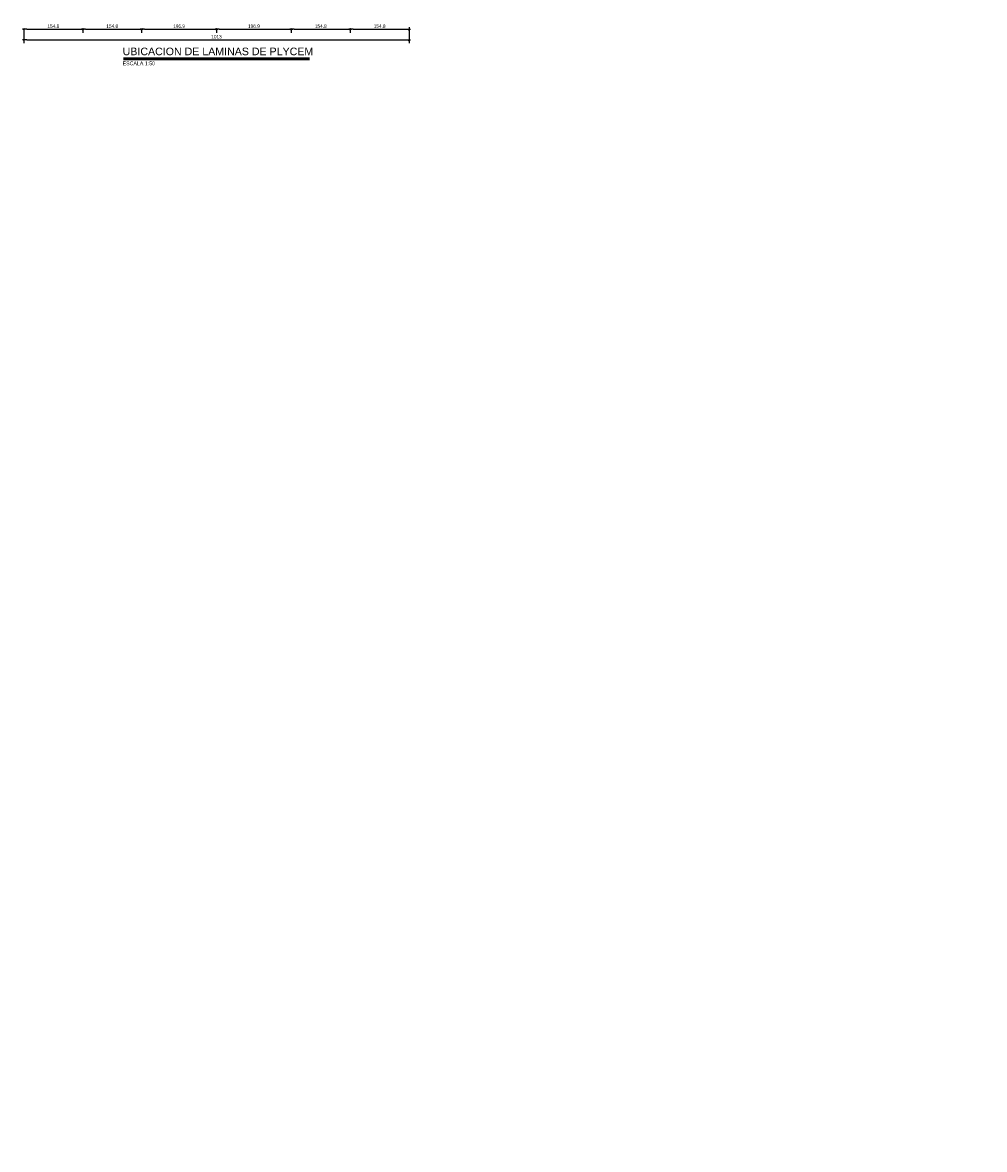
# Model space of a CAD drawing. Header units: millimetres. Extents: x 19442 to 19711, y 4351 to 4752.
# Tile 2 of 256: x 19444 to 19469, y 4486 to 4515. Entities that reach past the tile are written whole.
import ezdxf
from ezdxf.enums import TextEntityAlignment as Align

# ---------------------------------------------------------------- set-up
doc = ezdxf.new("R2010")
doc.units = ezdxf.units.MM
for name, color, linetype in [('0 @ 0.5', 7, 'Continuous'), ('cotas', 1, 'Continuous'), ('cotas @ 500', 1, 'Continuous'), ('TEXTOS TITULOS @ 0.5', 3, 'Continuous')]:
    doc.layers.add(name, color=color, linetype=linetype)
doc.styles.add('century gothic', font='GOTHIC.TTF')
doc.styles.add('NOTAS', font='GOTHIC.TTF')
doc.styles.add('SMCtitulos', font='sanss___.ttf')
doc.dimstyles.new('ANOTATIVE 100 SMCONSTRUCCIONES', dxfattribs={"dimscale": 0, "dimtxt": 0.18, "dimasz": 0.15, "dimexe": 0.18, "dimexo": 0.09, "dimgap": 0.1, "dimtad": 1, "dimzin": 0, "dimdsep": 46, "dimtxsty": 'century gothic', "dimblk1": 'FLECHA1', "dimblk2": 'FLECHA1', "dimsah": 1, "dimcen": 0.18, "dimdle": 0.075, "dimclrd": 1, "dimclre": 1, "dimclrt": 2, "dimaunit": 1, "dimadec": 0, "dimazin": 0, "dimtfac": 0.75, "dimtix": 1, "dimtmove": 2, "dimatfit": 3, "dimfxl": 0.09, "dimtvp": 1.5, "dimtfill": 1, "dimtolj": 1, "dimtzin": 0, "dimarcsym": 0})
doc.dimstyles.new('ANOTATIVE CM SMCONSTRUCCIONES', dxfattribs={"dimscale": 0, "dimtxt": 0.18, "dimasz": 0.15, "dimexe": 0.18, "dimexo": 0.18, "dimgap": 0.07, "dimtad": 1, "dimdec": 1, "dimlfac": 100, "dimdsep": 46, "dimtxsty": 'century gothic', "dimblk1": 'FLECHA1', "dimblk2": 'FLECHA1', "dimsah": 1, "dimcen": 0.18, "dimdle": 0.075, "dimclrd": 1, "dimclre": 1, "dimclrt": 2, "dimaunit": 1, "dimadec": 0, "dimazin": 2, "dimtfac": 0.75, "dimtdec": 1, "dimtix": 1, "dimtmove": 2, "dimatfit": 3, "dimfxl": 0.09, "dimtvp": 1.5, "dimtfill": 1, "dimtolj": 1, "dimtzin": 0, "dimarcsym": 0})

# ---------------------------------------------------------------- blocks, each defined once
blk = doc.blocks.new('FLECHA1')
at = {"color": 4}
blk.add_line((-0.24618, -0.24808), (0.24808, 0.25), dxfattribs=at)
at = {"color": 1}
blk.add_line((-1, 0), (0.49616, 0), dxfattribs=at)
blk = doc.blocks.new('*D454')
at = {"layer": 'cotas', "color": 1, "lineweight": -2, "transparency": 16777216}
for p, q in [((19614.326, 4625.845), (19614.326, 4700.845)), ((19570.984, 4550.845), (19524.326, 4550.845)), ((19614.326, 4548.43), (19614.326, 4550.845)), ((19570.534, 4548.43), (19524.326, 4548.43)), ((19614.326, 4473.43), (19614.326, 4398.43))]:
    blk.add_line(p, q, dxfattribs=at)
at = {"layer": 'Defpoints', "color": 0, "transparency": 16777216}
for p in [(19614.326, 4550.845), (19615.984, 4550.845), (19615.534, 4548.43)]:
    blk.add_point(p, dxfattribs=at)
at = {"layer": 'cotas', "color": 1, "lineweight": -2, "transparency": 16777216, "xscale": 75, "yscale": 75, "zscale": 75}
for p, rotation in [((19614.326, 4550.845), 270), ((19614.326, 4548.43), 90)]:
    blk.add_blockref('FLECHA1', p, dxfattribs=dict(at, rotation=rotation))
at = {"layer": 'cotas', "color": 2, "transparency": 16777216, "insert": (19517.338, 4549.637), "char_height": 90, "attachment_point": 5, "rotation": 90, "style": 'century gothic', "bg_fill": 3, "box_fill_scale": 1.1, "bg_fill_color": 256, "bg_fill_true_color": 13158600, "bg_fill_transparency": 0}
blk.add_mtext('\\A1;2.42', dxfattribs=at)
blk = doc.blocks.new('*U16')
at = {"color": 2}
blk.add_line((0, 0.052), (9.788, 0.052), dxfattribs=at)
at = {"color": 250}
blk.add_line((0, 0), (9.788, 0), dxfattribs=at)
at = {"color": 7}
blk.add_line((0, -0.047), (9.788, -0.047), dxfattribs=at)
at = {"color": 0, "linetype": 'ByBlock', "lineweight": -2, "style": 'NOTAS'}
for tag, p in [('1TITLE', (0.027, 1.014)), ('2TITLE', (-0.043, 0.181))]:
    blk.add_attdef(tag, p, '', height=0.3, dxfattribs=at)
blk.add_attdef('SCALE', text='', height=0.18, dxfattribs=at).set_placement((-0.043, -0.148), align=Align.TOP_LEFT)
blk = doc.blocks.new('*D404')
at = {"color": 1, "lineweight": -2, "transparency": 16777216}
for p, q in [((19447.204, 4515.089), (19447.204, 4515.005)), ((19447.279, 4515.095), (19449.098, 4515.095)), ((19449.173, 4515.099), (19449.173, 4515.005))]:
    blk.add_line(p, q, dxfattribs=at)
at = {"layer": 'Defpoints', "color": 0, "transparency": 16777216}
for p in [(19447.204, 4515.179), (19449.173, 4515.189), (19449.173, 4515.095)]:
    blk.add_point(p, dxfattribs=at)
at = {"color": 1, "lineweight": -2, "transparency": 16777216, "xscale": 0.075, "yscale": 0.075, "zscale": 0.075, "rotation": 180}
blk.add_blockref('FLECHA1', (19447.204, 4515.095), dxfattribs=at)
at = {"color": 1, "lineweight": -2, "transparency": 16777216, "xscale": 0.075, "yscale": 0.075, "zscale": 0.075}
blk.add_blockref('FLECHA1', (19449.173, 4515.095), dxfattribs=at)
at = {"color": 2, "transparency": 16777216, "insert": (19448.189, 4515.177), "char_height": 0.09, "attachment_point": 5, "style": 'century gothic', "bg_fill": 3, "box_fill_scale": 1.1, "bg_fill_color": 256, "bg_fill_true_color": 13158600, "bg_fill_transparency": 0}
blk.add_mtext('\\A1;196.9', dxfattribs=at)
blk = doc.blocks.new('*D405')
at = {"color": 1, "lineweight": -2, "transparency": 16777216}
for p, q in [((19449.173, 4515.099), (19449.173, 4515.005)), ((19449.248, 4515.095), (19451.067, 4515.095))]:
    blk.add_line(p, q, dxfattribs=at)
at = {"layer": 'Defpoints', "color": 0, "transparency": 16777216}
for p in [(19449.173, 4515.189), (19451.142, 4515.095), (19451.142, 4515.095)]:
    blk.add_point(p, dxfattribs=at)
at = {"color": 1, "lineweight": -2, "transparency": 16777216, "xscale": 0.075, "yscale": 0.075, "zscale": 0.075, "rotation": 180}
blk.add_blockref('FLECHA1', (19449.173, 4515.095), dxfattribs=at)
at = {"color": 1, "lineweight": -2, "transparency": 16777216, "xscale": 0.075, "yscale": 0.075, "zscale": 0.075}
blk.add_blockref('FLECHA1', (19451.142, 4515.095), dxfattribs=at)
at = {"color": 2, "transparency": 16777216, "insert": (19450.157, 4515.177), "char_height": 0.09, "attachment_point": 5, "style": 'century gothic', "bg_fill": 3, "box_fill_scale": 1.1, "bg_fill_color": 256, "bg_fill_true_color": 13158600, "bg_fill_transparency": 0}
blk.add_mtext('\\A1;196.9', dxfattribs=at)
blk = doc.blocks.new('*D406')
at = {"color": 1, "lineweight": -2, "transparency": 16777216}
for p, q in [((19452.69, 4515.117), (19452.69, 4515.005)), ((19452.765, 4515.095), (19454.163, 4515.095)), ((19454.238, 4515.149), (19454.238, 4515.005))]:
    blk.add_line(p, q, dxfattribs=at)
at = {"layer": 'Defpoints', "color": 0, "transparency": 16777216}
for p in [(19452.69, 4515.207), (19454.238, 4515.239), (19454.238, 4515.095)]:
    blk.add_point(p, dxfattribs=at)
at = {"color": 1, "lineweight": -2, "transparency": 16777216, "xscale": 0.075, "yscale": 0.075, "zscale": 0.075, "rotation": 180}
blk.add_blockref('FLECHA1', (19452.69, 4515.095), dxfattribs=at)
at = {"color": 1, "lineweight": -2, "transparency": 16777216, "xscale": 0.075, "yscale": 0.075, "zscale": 0.075}
blk.add_blockref('FLECHA1', (19454.238, 4515.095), dxfattribs=at)
at = {"color": 2, "transparency": 16777216, "insert": (19453.464, 4515.177), "char_height": 0.09, "attachment_point": 5, "style": 'century gothic', "bg_fill": 3, "box_fill_scale": 1.1, "bg_fill_color": 256, "bg_fill_true_color": 13158600, "bg_fill_transparency": 0}
blk.add_mtext('\\A1;154.8', dxfattribs=at)
blk = doc.blocks.new('*D407')
at = {"color": 1, "lineweight": -2, "transparency": 16777216}
for p, q in [((19444.108, 4515.089), (19444.108, 4514.728)), ((19454.238, 4515.149), (19454.238, 4514.728)), ((19444.183, 4514.818), (19454.163, 4514.818))]:
    blk.add_line(p, q, dxfattribs=at)
at = {"layer": 'Defpoints', "color": 0, "transparency": 16777216}
for p in [(19444.108, 4515.179), (19454.238, 4515.239), (19454.238, 4514.818)]:
    blk.add_point(p, dxfattribs=at)
at = {"color": 1, "lineweight": -2, "transparency": 16777216, "xscale": 0.075, "yscale": 0.075, "zscale": 0.075, "rotation": 180}
blk.add_blockref('FLECHA1', (19444.108, 4514.818), dxfattribs=at)
at = {"color": 1, "lineweight": -2, "transparency": 16777216, "xscale": 0.075, "yscale": 0.075, "zscale": 0.075}
blk.add_blockref('FLECHA1', (19454.238, 4514.818), dxfattribs=at)
at = {"color": 2, "transparency": 16777216, "insert": (19449.173, 4514.9), "char_height": 0.09, "attachment_point": 5, "style": 'century gothic', "bg_fill": 3, "box_fill_scale": 1.1, "bg_fill_color": 256, "bg_fill_true_color": 13158600, "bg_fill_transparency": 0}
blk.add_mtext('\\A1;1013', dxfattribs=at)
blk = doc.blocks.new('*D421')
at = {"color": 1, "lineweight": -2, "transparency": 16777216}
for p, q in [((19451.142, 4515.095), (19451.142, 4515.005)), ((19451.217, 4515.095), (19452.615, 4515.095)), ((19452.69, 4515.117), (19452.69, 4515.005))]:
    blk.add_line(p, q, dxfattribs=at)
at = {"layer": 'Defpoints', "color": 0, "transparency": 16777216}
for p in [(19451.142, 4515.185), (19452.69, 4515.207), (19452.69, 4515.095)]:
    blk.add_point(p, dxfattribs=at)
at = {"color": 1, "lineweight": -2, "transparency": 16777216, "xscale": 0.075, "yscale": 0.075, "zscale": 0.075, "rotation": 180}
blk.add_blockref('FLECHA1', (19451.142, 4515.095), dxfattribs=at)
at = {"color": 1, "lineweight": -2, "transparency": 16777216, "xscale": 0.075, "yscale": 0.075, "zscale": 0.075}
blk.add_blockref('FLECHA1', (19452.69, 4515.095), dxfattribs=at)
at = {"color": 2, "transparency": 16777216, "insert": (19451.916, 4515.177), "char_height": 0.09, "attachment_point": 5, "style": 'century gothic', "bg_fill": 3, "box_fill_scale": 1.1, "bg_fill_color": 256, "bg_fill_true_color": 13158600, "bg_fill_transparency": 0}
blk.add_mtext('\\A1;154.8', dxfattribs=at)
blk = doc.blocks.new('*D422')
at = {"color": 1, "lineweight": -2, "transparency": 16777216}
for p, q in [((19444.108, 4515.089), (19444.108, 4515.005)), ((19444.183, 4515.095), (19445.581, 4515.095)), ((19445.656, 4515.089), (19445.656, 4515.005))]:
    blk.add_line(p, q, dxfattribs=at)
at = {"layer": 'Defpoints', "color": 0, "transparency": 16777216}
for p in [(19444.108, 4515.179), (19445.656, 4515.179), (19445.656, 4515.095)]:
    blk.add_point(p, dxfattribs=at)
at = {"color": 1, "lineweight": -2, "transparency": 16777216, "xscale": 0.075, "yscale": 0.075, "zscale": 0.075, "rotation": 180}
blk.add_blockref('FLECHA1', (19444.108, 4515.095), dxfattribs=at)
at = {"color": 1, "lineweight": -2, "transparency": 16777216, "xscale": 0.075, "yscale": 0.075, "zscale": 0.075}
blk.add_blockref('FLECHA1', (19445.656, 4515.095), dxfattribs=at)
at = {"color": 2, "transparency": 16777216, "insert": (19444.882, 4515.177), "char_height": 0.09, "attachment_point": 5, "style": 'century gothic', "bg_fill": 3, "box_fill_scale": 1.1, "bg_fill_color": 256, "bg_fill_true_color": 13158600, "bg_fill_transparency": 0}
blk.add_mtext('\\A1;154.8', dxfattribs=at)
blk = doc.blocks.new('*D423')
at = {"color": 1, "lineweight": -2, "transparency": 16777216}
for p, q in [((19445.656, 4515.089), (19445.656, 4515.005)), ((19445.731, 4515.095), (19447.129, 4515.095)), ((19447.204, 4515.089), (19447.204, 4515.005))]:
    blk.add_line(p, q, dxfattribs=at)
at = {"layer": 'Defpoints', "color": 0, "transparency": 16777216}
for p in [(19445.656, 4515.179), (19447.204, 4515.179), (19447.204, 4515.095)]:
    blk.add_point(p, dxfattribs=at)
at = {"color": 1, "lineweight": -2, "transparency": 16777216, "xscale": 0.075, "yscale": 0.075, "zscale": 0.075, "rotation": 180}
blk.add_blockref('FLECHA1', (19445.656, 4515.095), dxfattribs=at)
at = {"color": 1, "lineweight": -2, "transparency": 16777216, "xscale": 0.075, "yscale": 0.075, "zscale": 0.075}
blk.add_blockref('FLECHA1', (19447.204, 4515.095), dxfattribs=at)
at = {"color": 2, "transparency": 16777216, "insert": (19446.43, 4515.177), "char_height": 0.09, "attachment_point": 5, "style": 'century gothic', "bg_fill": 3, "box_fill_scale": 1.1, "bg_fill_color": 256, "bg_fill_true_color": 13158600, "bg_fill_transparency": 0}
blk.add_mtext('\\A1;154.8', dxfattribs=at)
blk = doc.blocks.new('*U701')
at = {"layer": 'cotas @ 500'}
dim = blk.add_linear_dim(base=(19614.326038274, 4550.84482378), p1=(19615.533859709, 4548.42982378), p2=(19615.98360808, 4550.84482378), angle=90, dimstyle='ANOTATIVE 100 SMCONSTRUCCIONES', override={"dimscale": 500, "dimtix": 1, "dimtofl": 1, "dimtmove": 1, "dimatfit": 1}, dxfattribs=at)
dim.commit()
dim.dimension.update_dxf_attribs({"geometry": '*D454', "text_midpoint": (19517.337595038, 4549.63732378)})

msp = doc.modelspace()

# ---------------------------------------------------------------- block references
at = {"layer": 'cotas'}
msp.add_blockref('*U701', (0, 0), dxfattribs=at)
at = {"layer": 'TEXTOS TITULOS @ 0.5'}
ref = msp.add_blockref('*U16', (19446.7259, 4514.3225), dxfattribs=dict(at, xscale=0.5, yscale=0.5, zscale=0.5))
ref.add_attrib('2TITLE', 'UBICACION DE LAMINAS DE PLYCEM', (19446.7044, 4514.4131), dxfattribs={"layer": '0', "color": 0, "linetype": 'ByBlock', "lineweight": -2, "height": 0.2, "style": 'SMCtitulos'})
ref.add_attrib('SCALE', 'ESCALA 1:50', dxfattribs={"layer": '0', "color": 0, "linetype": 'ByBlock', "lineweight": -2, "height": 0.1, "style": 'NOTAS'}).set_placement((19446.7044, 4514.2487), align=Align.TOP_LEFT)

# ---------------------------------------------------------------- dimensions: what is measured, and where the dimension line sits
at = {"layer": '0 @ 0.5'}
for base, p1, p2, picture, middle in [((19449.173, 4515.0946), (19447.2042, 4515.1791), (19449.173, 4515.1894), '*D404', (19448.1886, 4515.1768)), ((19454.2379, 4515.0946), (19452.6898, 4515.2069), (19454.2379, 4515.2394), '*D406', (19453.4639, 4515.1768))]:
    dim = msp.add_linear_dim(base=base, p1=p1, p2=p2, dimstyle='ANOTATIVE CM SMCONSTRUCCIONES', override={"dimscale": 0.5, "dimtix": 1, "dimtofl": 1, "dimtmove": 2, "dimatfit": 3}, dxfattribs=at)
    dim.commit()
    dim.dimension.update_dxf_attribs({"geometry": picture, "text_midpoint": middle})

# ---------------------------------------------------------------- next in the draw order: dimensions: what is measured, and where the dimension line sits
dim = msp.add_linear_dim(base=(19451.1417, 4515.0946), p1=(19449.173, 4515.1894), p2=(19451.1417, 4515.0946), dimstyle='ANOTATIVE CM SMCONSTRUCCIONES', override={"dimscale": 0.5, "dimtix": 1, "dimtofl": 1, "dimtmove": 2, "dimatfit": 3}, dxfattribs=at)
dim.commit()
dim.dimension.update_dxf_attribs({"geometry": '*D405', "text_midpoint": (19450.1573, 4515.1768)})

# ---------------------------------------------------------------- next in the draw order: dimensions: what is measured, and where the dimension line sits
dim = msp.add_linear_dim(base=(19454.2379, 4514.8179), p1=(19444.108, 4515.1791), p2=(19454.2379, 4515.2394), dimstyle='ANOTATIVE CM SMCONSTRUCCIONES', override={"dimscale": 0.5, "dimtix": 1, "dimtofl": 1, "dimtmove": 2, "dimatfit": 3}, dxfattribs=at)
dim.commit()
dim.dimension.update_dxf_attribs({"geometry": '*D407', "text_midpoint": (19449.173, 4514.9001)})

# ---------------------------------------------------------------- next in the draw order: dimensions: what is measured, and where the dimension line sits
for base, p1, p2, picture, middle in [((19445.6561, 4515.0946), (19444.108, 4515.1791), (19445.6561, 4515.1791), '*D422', (19444.8821, 4515.1768)), ((19452.6898, 4515.0946), (19451.1417, 4515.1846), (19452.6898, 4515.2069), '*D421', (19451.9158, 4515.1768))]:
    dim = msp.add_linear_dim(base=base, p1=p1, p2=p2, dimstyle='ANOTATIVE CM SMCONSTRUCCIONES', override={"dimscale": 0.5, "dimtix": 1, "dimtofl": 1, "dimtmove": 2, "dimatfit": 3}, dxfattribs=at)
    dim.commit()
    dim.dimension.update_dxf_attribs({"geometry": picture, "text_midpoint": middle})

# ---------------------------------------------------------------- next in the draw order: dimensions: what is measured, and where the dimension line sits
dim = msp.add_linear_dim(base=(19447.2042, 4515.0946), p1=(19445.6561, 4515.1791), p2=(19447.2042, 4515.1791), dimstyle='ANOTATIVE CM SMCONSTRUCCIONES', override={"dimscale": 0.5, "dimtix": 1, "dimtofl": 1, "dimtmove": 2, "dimatfit": 3}, dxfattribs=at)
dim.commit()
dim.dimension.update_dxf_attribs({"geometry": '*D423', "text_midpoint": (19446.4302, 4515.1768)})

doc.saveas('drawing.dxf')
